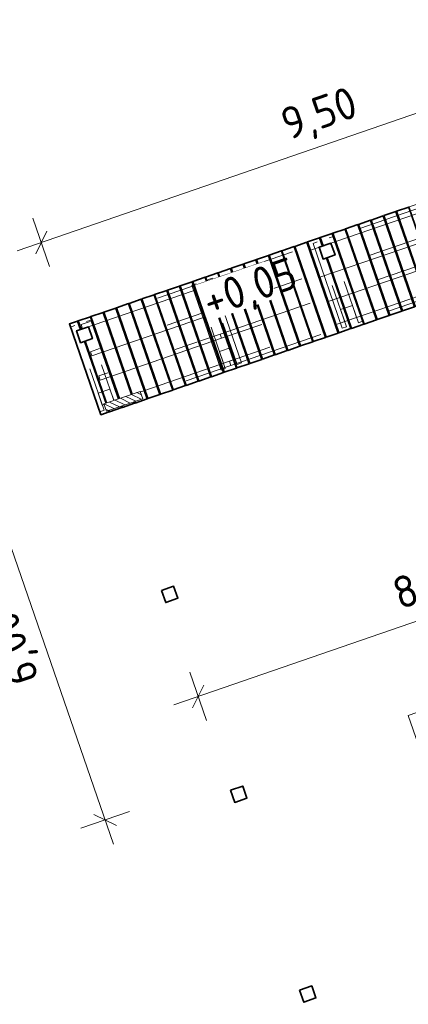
# Model space of a CAD drawing. Header units: metres. Extents: x 264779 to 275389, y 575281 to 580396.
# Tile 64 of 174: x 265262.32 to 265268.37, y 577013.52 to 577028.89. Entities that reach past the tile are written whole.
import ezdxf

# ---------------------------------------------------------------- set-up
doc = ezdxf.new("R2010")
doc.units = ezdxf.units.M
doc.set_wipeout_variables(frame=1)
doc.linetypes.add('HIDDEN', pattern=[9.525, 6.35, -3.175])
for name, color, linetype, lineweight in [('N-WA-RI-DETAIL1-G', 1, 'HIDDEN', 18), ('N-WE-IE-MEUBILAIR_WATERWEGMEUBILAIR_KIKKER-S', 11, 'Continuous', 18), ('N-WE-OG-TOPOGRAFIE-G', 7, 'Continuous', 35), ('N-XX-AL-HOOGTELABEL-T25-M', 7, 'Continuous', 25), ('N-XX-AL-TOPOGRAFIE-G', 7, 'Continuous', 35), ('X-XX-AL-AANPIJLING-T25', 7, 'Continuous', 25)]:
    doc.layers.add(name, color=color, linetype=linetype, lineweight=lineweight)
doc.layers.add('X-XX-AL-HULPLAAG-G', color=6, linetype='Continuous', lineweight=18, plot=False)
doc.styles.add('NLCS-ISO-ANNOTATIVE-T25', font='NLCS-ISO.ttf', dxfattribs={"height": 2.5})
doc.styles.add('NLCS-ISO-M1000-T25', font='NLCS-ISO.ttf', dxfattribs={"height": 2.5})
doc.dimstyles.new('NLCS-ANNOTATIVE-T25-SCHRAP', dxfattribs={"dimtxt": 2.5, "dimasz": 1.4, "dimexe": 2, "dimexo": 2, "dimgap": 0.7, "dimtad": 1, "dimzin": 0, "dimtxsty": 'NLCS-ISO-ANNOTATIVE-T25', "dimblk": 'OBLIQUE', "dimcen": 2.5, "dimdle": 2, "dimclrd": 256, "dimclre": 256, "dimclrt": 256, "dimadec": 1, "dimazin": 0, "dimtfac": 1, "dimtofl": 0, "dimtmove": 1, "dimatfit": 0, "dimldrblk": 'OBLIQUE', "dimfxl": 2, "dimfxlon": 1, "dimtfillclr": 256, "dimtolj": 1, "dimtzin": 0, "dimlwd": 18, "dimlwe": 18, "dimarcsym": 0})

# ---------------------------------------------------------------- blocks, each defined once
blk = doc.blocks.new('_Oblique')
at = {"color": 0, "linetype": 'ByBlock', "lineweight": -2}
blk.add_line((-0.5, -0.5), (0.5, 0.5), dxfattribs=at)
blk = doc.blocks.new('*D28')
at = {"layer": 'Defpoints', "color": 0, "transparency": 16777216}
for p in [(265272.66, 577020.939), (265273.297, 577019.096), (265265.669, 577016.675)]:
    blk.add_point(p, dxfattribs=at)
at = {"layer": 'X-XX-AL-AANPIJLING-T25', "lineweight": 18, "transparency": 16777216}
for p, q in [((265272.791, 577020.561), (265272.53, 577021.317)), ((265264.72, 577018.199), (265273.039, 577021.07)), ((265265.229, 577017.951), (265264.968, 577018.707))]:
    blk.add_line(p, q, dxfattribs=at)
at = {"layer": 'X-XX-AL-AANPIJLING-T25', "lineweight": 18, "transparency": 16777216, "xscale": 0.28, "yscale": 0.28, "zscale": 0.28}
for p, rotation in [((265272.66, 577020.939), 19.04055234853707), ((265265.098, 577018.329), 199.0405523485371)]:
    blk.add_blockref('_Oblique', p, dxfattribs=dict(at, rotation=rotation))
at = {"layer": 'X-XX-AL-AANPIJLING-T25', "transparency": 16777216, "insert": (265268.736, 577020.05), "char_height": 0.5, "attachment_point": 5, "rotation": 19.0406, "style": 'NLCS-ISO-ANNOTATIVE-T25', "bg_fill": 3, "box_fill_scale": 1.1, "bg_fill_color": 256, "bg_fill_true_color": 13158600, "bg_fill_transparency": 0}
blk.add_mtext('\\A1;8,00', dxfattribs=at)
blk = doc.blocks.new('*D30')
at = {"layer": 'Defpoints', "color": 0, "transparency": 16777216}
for p in [(265266.417, 577023.703), (265261.692, 577022.073), (265268.374, 577018.032)]:
    blk.add_point(p, dxfattribs=at)
at = {"layer": 'X-XX-AL-AANPIJLING-T25', "lineweight": 18, "transparency": 16777216}
for p, q in [((265263.779, 577016.023), (265261.561, 577022.451)), ((265262.07, 577022.203), (265261.313, 577021.942)), ((265264.027, 577016.531), (265263.271, 577016.27))]:
    blk.add_line(p, q, dxfattribs=at)
at = {"layer": 'X-XX-AL-AANPIJLING-T25', "lineweight": 18, "transparency": 16777216, "xscale": 0.28, "yscale": 0.28, "zscale": 0.28}
for p, rotation in [((265261.692, 577022.073), 109.0405523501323), ((265263.649, 577016.401), 289.0405523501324)]:
    blk.add_blockref('_Oblique', p, dxfattribs=dict(at, rotation=rotation))
at = {"layer": 'X-XX-AL-AANPIJLING-T25', "transparency": 16777216, "insert": (265262.254, 577019.093), "char_height": 0.5, "attachment_point": 5, "rotation": 109.0406, "style": 'NLCS-ISO-ANNOTATIVE-T25', "bg_fill": 3, "box_fill_scale": 1.1, "bg_fill_color": 256, "bg_fill_true_color": 13158600, "bg_fill_transparency": 0}
blk.add_mtext('\\A1;6,00', dxfattribs=at)
blk = doc.blocks.new('*D58')
at = {"layer": 'Defpoints', "color": 0, "transparency": 16777216}
for p in [(265271.633, 577028.515), (265272.072, 577027.242), (265263.092, 577024.143)]:
    blk.add_point(p, dxfattribs=at)
at = {"layer": 'X-XX-AL-AANPIJLING-T25', "lineweight": 18, "transparency": 16777216}
for p, q in [((265271.763, 577028.137), (265271.502, 577028.893)), ((265262.274, 577025.285), (265272.011, 577028.646)), ((265262.783, 577025.038), (265262.522, 577025.794))]:
    blk.add_line(p, q, dxfattribs=at)
at = {"layer": 'X-XX-AL-AANPIJLING-T25', "lineweight": 18, "transparency": 16777216, "xscale": 0.28, "yscale": 0.28, "zscale": 0.28}
for p, rotation in [((265271.633, 577028.515), 19.04055235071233), ((265262.652, 577025.416), 199.0405523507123)]:
    blk.add_blockref('_Oblique', p, dxfattribs=dict(at, rotation=rotation))
at = {"layer": 'X-XX-AL-AANPIJLING-T25', "transparency": 16777216, "insert": (265266.999, 577027.381), "char_height": 0.5, "attachment_point": 5, "rotation": 19.0406, "style": 'NLCS-ISO-ANNOTATIVE-T25', "bg_fill": 3, "box_fill_scale": 1.1, "bg_fill_color": 256, "bg_fill_true_color": 13158600, "bg_fill_transparency": 0}
blk.add_mtext('\\A1;9,50', dxfattribs=at)
blk = doc.blocks.new('Kikker')
blk.add_wipeout([(0, 0.6), (0, 0), (3, 0), (3, 0.6)])
at = {"layer": 'N-WE-IE-MEUBILAIR_WATERWEGMEUBILAIR_KIKKER-S'}
h = blk.add_hatch(dxfattribs=at)
h.set_pattern_fill('ANSI31', color=256, scale=0.1, angle=-138.55087)
h.set_pattern_definition([(225, (1.68545, 2.0885), (0.224506, -0.224506), [])])
h.paths.add_polyline_path([(3, 0), (0, 0), (0, 0.6), (3, 0.6)])
blk.add_lwpolyline([(3, 0), (0, 0), (0, 0.6), (3, 0.6)], close=True, dxfattribs=at)

msp = doc.modelspace()

# ---------------------------------------------------------------- linework, layer by layer
at = {"layer": 'N-WA-RI-DETAIL1-G', "ltscale": 0.35, "flags": 128}
for points in [[(265268.967, 577026.025), (265265.185, 577024.72), (265265.163, 577024.786), (265268.944, 577026.091)], [(265269.112, 577025.602), (265265.331, 577024.297), (265265.308, 577024.363), (265269.09, 577025.668)], [(265267.139, 577025.487), (265267.206, 577025.509), (265267.662, 577024.186), (265267.596, 577024.163)], [(265269.243, 577025.224), (265265.462, 577023.919), (265265.439, 577023.985), (265269.22, 577025.29)], [(265266.955, 577025.423), (265266.889, 577025.4), (265267.346, 577024.077), (265267.412, 577024.1)], [(265265.249, 577024.834), (265265.315, 577024.857), (265265.772, 577023.534), (265265.705, 577023.511)], [(265269.366, 577024.867), (265265.585, 577023.562), (265265.608, 577023.496), (265269.389, 577024.801)], [(265265.185, 577024.72), (265263.295, 577024.067), (265263.272, 577024.134), (265265.163, 577024.786)], [(265265.065, 577024.771), (265264.999, 577024.748), (265265.455, 577023.424), (265265.521, 577023.447)], [(265265.331, 577024.297), (265263.441, 577023.644), (265263.418, 577023.71), (265265.308, 577024.363)], [(265267.504, 577024.43), (265267.568, 577024.246), (265267.383, 577024.183), (265267.32, 577024.367)], [(265263.358, 577024.182), (265263.424, 577024.205), (265263.881, 577022.881), (265263.815, 577022.858)], [(265263.174, 577024.118), (265263.108, 577024.095), (265263.565, 577022.772), (265263.631, 577022.795)], [(265265.462, 577023.919), (265263.571, 577023.266), (265263.548, 577023.332), (265265.439, 577023.985)], [(265265.614, 577023.778), (265265.677, 577023.594), (265265.493, 577023.53), (265265.429, 577023.714)], [(265265.585, 577023.562), (265263.694, 577022.909), (265263.717, 577022.843), (265265.608, 577023.496)], [(265263.723, 577023.125), (265263.787, 577022.941), (265263.602, 577022.878), (265263.539, 577023.062)]]:
    msp.add_lwpolyline(points, close=True, dxfattribs=at)
at = {"layer": 'N-WE-OG-TOPOGRAFIE-G', "ltscale": 0.1}
for points in [[(265264.527, 577019.983), (265264.592, 577019.794), (265264.782, 577019.86), (265264.716, 577020.049)], [(265265.604, 577016.864), (265265.669, 577016.675), (265265.858, 577016.74), (265265.793, 577016.929)], [(265266.68, 577013.745), (265266.746, 577013.555), (265266.935, 577013.621), (265266.869, 577013.81)]]:
    msp.add_lwpolyline(points, close=True, dxfattribs=at)
at = {"layer": 'N-XX-AL-TOPOGRAFIE-G', "flags": 128}
for points in [[(265267.993, 577025.834), (265268.182, 577025.899), (265268.672, 577024.482), (265268.482, 577024.416)], [(265268.192, 577025.903), (265268.381, 577025.968), (265268.87, 577024.55), (265268.681, 577024.485)], [(265268.275, 577024.345), (265268.085, 577024.279), (265267.596, 577025.697), (265267.785, 577025.762)], [(265267.795, 577025.766), (265267.984, 577025.831), (265268.473, 577024.413), (265268.284, 577024.348)], [(265267.199, 577025.56), (265267.388, 577025.625), (265267.877, 577024.207), (265267.688, 577024.142)], [(265267.398, 577025.629), (265267.587, 577025.694), (265268.076, 577024.276), (265267.887, 577024.211)], [(265266.207, 577025.218), (265266.396, 577025.283), (265266.885, 577023.865), (265266.696, 577023.8)], [(265266.405, 577025.286), (265266.594, 577025.351), (265267.083, 577023.933), (265266.894, 577023.868)], [(265266.604, 577025.355), (265266.793, 577025.42), (265267.282, 577024.002), (265267.093, 577023.937)], [(265267.168, 577025.404), (265267.232, 577025.22), (265267.047, 577025.156), (265266.984, 577025.341)], [(265265.809, 577025.081), (265265.999, 577025.146), (265266.488, 577023.728), (265266.299, 577023.663)], [(265266.008, 577025.149), (265266.197, 577025.214), (265266.686, 577023.796), (265266.497, 577023.731)], [(265265.412, 577024.944), (265265.602, 577025.009), (265266.091, 577023.591), (265265.902, 577023.526)], [(265265.611, 577025.012), (265265.8, 577025.077), (265266.289, 577023.659), (265266.1, 577023.594)], [(265264.42, 577024.601), (265264.609, 577024.666), (265265.098, 577023.248), (265264.909, 577023.183)], [(265264.618, 577024.67), (265264.807, 577024.735), (265265.297, 577023.317), (265265.108, 577023.252)], [(265264.817, 577024.738), (265265.006, 577024.803), (265265.495, 577023.385), (265265.306, 577023.32)], [(265265.278, 577024.752), (265265.341, 577024.567), (265265.157, 577024.504), (265265.093, 577024.688)], [(265264.023, 577024.464), (265264.212, 577024.529), (265264.701, 577023.111), (265264.512, 577023.046)], [(265264.221, 577024.533), (265264.41, 577024.598), (265264.9, 577023.18), (265264.711, 577023.115)], [(265263.626, 577024.327), (265263.815, 577024.392), (265264.304, 577022.974), (265264.115, 577022.909)], [(265263.824, 577024.396), (265264.013, 577024.461), (265264.503, 577023.043), (265264.314, 577022.978)], [(265263.427, 577024.258), (265263.616, 577024.324), (265264.106, 577022.906), (265263.917, 577022.841)], [(265263.387, 577024.099), (265263.45, 577023.915), (265263.266, 577023.851), (265263.203, 577024.036)]]:
    msp.add_lwpolyline(points, close=True, dxfattribs=at)
for points in [[(265267.1, 577025.174), (265267.48, 577024.07), (265267.291, 577024.005), (265266.802, 577025.423), (265266.991, 577025.488), (265267.036, 577025.359)], [(265267.045, 577025.362), (265267.001, 577025.492), (265267.19, 577025.557), (265267.679, 577024.139), (265267.49, 577024.074), (265267.109, 577025.177)], [(265265.313, 577024.558), (265265.694, 577023.454), (265265.505, 577023.389), (265265.015, 577024.807), (265265.205, 577024.872), (265265.249, 577024.742)], [(265265.259, 577024.745), (265265.214, 577024.875), (265265.403, 577024.94), (265265.892, 577023.522), (265265.703, 577023.457), (265265.322, 577024.561)], [(265263.274, 577024.06), (265263.229, 577024.19), (265263.418, 577024.255), (265263.907, 577022.837), (265263.718, 577022.772), (265263.337, 577023.876)], [(265263.328, 577023.873), (265263.709, 577022.769), (265263.581, 577022.725), (265263.092, 577024.143), (265263.219, 577024.187), (265263.264, 577024.057)]]:
    msp.add_lwpolyline(points, dxfattribs=at)
at = {"layer": 'X-XX-AL-HULPLAAG-G', "flags": 128}
msp.add_lwpolyline([(265279.56, 577000.946), (265277.603, 577006.618), (265272.877, 577004.987), (265272.681, 577005.554), (265277.407, 577007.185), (265275.45, 577012.857), (265270.723, 577011.226), (265270.528, 577011.793), (265275.254, 577013.424), (265273.297, 577019.096), (265268.57, 577017.465), (265268.374, 577018.032), (265273.101, 577019.663), (265271.143, 577025.335), (265263.581, 577022.725), (265263.092, 577024.143), (265272.072, 577027.242), (265284.306, 576991.794)], dxfattribs=at)

# ---------------------------------------------------------------- next in the draw order: dimensions: what is measured, and where the dimension line sits
at = {"layer": 'X-XX-AL-AANPIJLING-T25'}
for p1, p2, distance, override, picture, middle in [((265263.092, 577024.143), (265272.072, 577027.242), 1.347, {"dimtfill": 1}, '*D58', (265266.999, 577027.381)), ((265268.374, 577018.032), (265266.417, 577023.703), 4.999, {"dimtad": 4, "dimtfill": 1}, '*D30', (265262.254, 577019.093))]:
    dim = msp.add_aligned_dim(p1=p1, p2=p2, distance=distance, dimstyle='NLCS-ANNOTATIVE-T25-SCHRAP', override=override, dxfattribs=at)
    dim.commit()
    dim.dimension.update_dxf_attribs({"geometry": picture, "text_midpoint": middle})

# ---------------------------------------------------------------- next in the draw order: block references
at = {"layer": 'N-WE-IE-MEUBILAIR_WATERWEGMEUBILAIR_KIKKER-S', "xscale": -0.2, "yscale": 0.2, "zscale": 0.2, "rotation": 199.0405525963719}
msp.add_blockref('Kikker', (265263.628, 577022.894), dxfattribs=at)

# ---------------------------------------------------------------- next in the draw order: texts
at = {"layer": 'N-XX-AL-HOOGTELABEL-T25-M', "insert": (265265.114, 577024.716), "char_height": 0.5, "width": 1.04288, "attachment_point": 1, "rotation": 18.9534, "style": 'NLCS-ISO-M1000-T25', "bg_fill": 3, "box_fill_scale": 1.1, "bg_fill_color": 256, "bg_fill_transparency": 0}
msp.add_mtext('+0,05', dxfattribs=at)

# ---------------------------------------------------------------- next in the draw order: dimensions: what is measured, and where the dimension line sits
at = {"layer": 'X-XX-AL-AANPIJLING-T25'}
dim = msp.add_linear_dim(base=(265272.66, 577020.939), p1=(265265.669, 577016.675), p2=(265273.297, 577019.096), angle=199.0406, dimstyle='NLCS-ANNOTATIVE-T25-SCHRAP', override={"dimtfill": 1}, dxfattribs=at)
dim.commit()
dim.dimension.update_dxf_attribs({"geometry": '*D28', "text_midpoint": (265268.736, 577020.05)})

doc.saveas('drawing.dxf')
